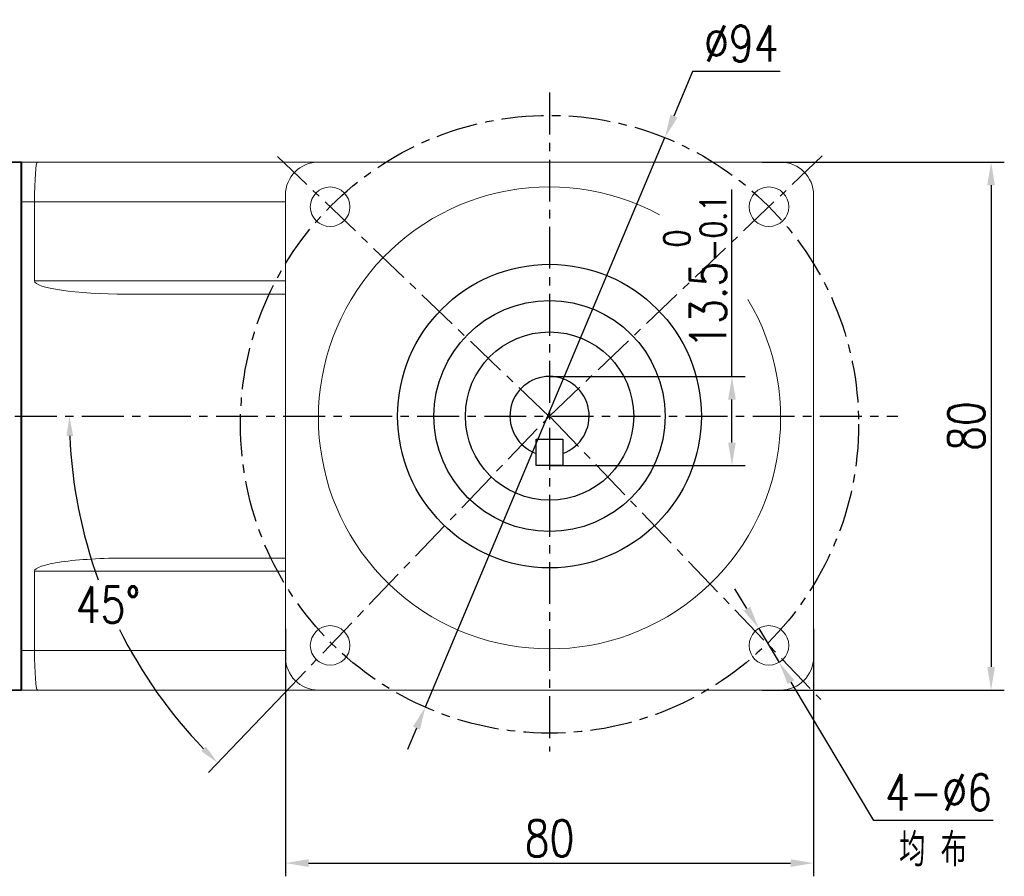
# Model space of a CAD drawing. Header units: inches. Extents: x -753 to 5070, y -3075 to 1581.
# Tile 173 of 178: x 4667 to 4816, y 869 to 999. Entities that reach past the tile are written whole.
import ezdxf

# ---------------------------------------------------------------- set-up
doc = ezdxf.new("R2010")
doc.units = ezdxf.units.IN
doc.header["$LTSCALE"] = 10
doc.header["$MEASUREMENT"] = 0
doc.linetypes.add('CENTER', pattern=[10.16, 6.35, -1.27, 1.27, -1.27])
for name, color, linetype in [('1轮廓实线层', 7, 'Continuous'), ('3中心线层', 1, 'CENTER'), ('6文字层', 3, 'Continuous'), ('7标注层', 4, 'Continuous')]:
    doc.layers.add(name, color=color, linetype=linetype)
doc.layers.add('图层2', color=4, linetype='Continuous', lineweight=40)
doc.styles.add('PC_TEXTSTYLE', font='isocp.shx', dxfattribs={"width": 0.8, "bigfont": 'HZFS.SHX'})
doc.styles.add('TH_GBDIM', font='romans.shx', dxfattribs={"width": 0.8, "bigfont": 'gbcbig.shx'})
doc.dimstyles.new('TH_GBDIM', dxfattribs={"dimtxt": 3.5, "dimasz": 2.5, "dimexe": 2, "dimexo": 0, "dimgap": 1, "dimtad": 1, "dimdec": 4, "dimdsep": 46, "dimtxsty": 'TH_GBDIM', "dimcen": 0.09, "dimclrd": 4, "dimclre": 4, "dimclrt": 3, "dimadec": 0, "dimazin": 0, "dimtfac": 1, "dimtdec": 4, "dimtmove": 0, "dimatfit": 3, "dimfxl": 1, "dimtzin": 0, "dimarcsym": 0})
doc.dimstyles.new('角度标注', dxfattribs={"dimtxt": 3.5, "dimasz": 3, "dimexe": 2, "dimexo": 0, "dimgap": 1, "dimtad": 1, "dimtih": 1, "dimtoh": 1, "dimdsep": 46, "dimtxsty": 'PC_TEXTSTYLE', "dimsah": 1, "dimcen": 0.09, "dimclrd": 4, "dimclrt": 3, "dimadec": 0, "dimazin": 0, "dimtfac": 0.7, "dimtmove": 0, "dimatfit": 0, "dimfxl": 1, "dimtzin": 0, "dimarcsym": 0})

# ---------------------------------------------------------------- blocks, each defined once
blk = doc.blocks.new('*D534')
at = {"layer": '7标注层', "color": 4, "lineweight": -2, "transparency": 16777216}
for p, q in [((4779.12, 977.2), (4815.8, 977.2)), ((4813.8, 973.7), (4813.8, 900.7)), ((4779.12, 897.2), (4815.8, 897.2))]:
    blk.add_line(p, q, dxfattribs=at)
at = {"layer": '7标注层', "color": 4, "transparency": 16777216}
for points in [[(4813.22, 973.7), (4814.38, 973.7), (4813.8, 977.2)], [(4813.22, 900.7), (4814.38, 900.7), (4813.8, 897.2)]]:
    blk.add_solid(points, dxfattribs=at)
at = {"layer": 'Defpoints', "color": 0, "transparency": 16777216}
for p in [(4779.12, 977.2), (4779.12, 897.2), (4813.8, 897.2)]:
    blk.add_point(p, dxfattribs=at)
at = {"layer": '7标注层', "color": 3, "transparency": 16777216, "insert": (4810.05, 937.2), "char_height": 5.5, "attachment_point": 5, "rotation": 90, "style": 'TH_GBDIM'}
blk.add_mtext('{80}{}{}', dxfattribs=at)
blk = doc.blocks.new('*D535')
at = {"layer": '7标注层', "color": 4, "lineweight": -2, "transparency": 16777216}
for p, q in [((4706.92, 906.49), (4706.92, 868.98)), ((4786.92, 906.49), (4786.92, 868.98)), ((4710.42, 870.98), (4783.42, 870.98))]:
    blk.add_line(p, q, dxfattribs=at)
at = {"layer": '7标注层', "color": 4, "transparency": 16777216}
for points in [[(4710.42, 871.56), (4710.42, 870.39), (4706.92, 870.98)], [(4783.42, 871.56), (4783.42, 870.39), (4786.92, 870.98)]]:
    blk.add_solid(points, dxfattribs=at)
at = {"layer": 'Defpoints', "color": 0, "transparency": 16777216}
for p in [(4706.92, 906.49), (4786.92, 906.49), (4786.92, 870.98)]:
    blk.add_point(p, dxfattribs=at)
at = {"layer": '7标注层', "color": 3, "transparency": 16777216, "insert": (4746.92, 874.73), "char_height": 5.5, "attachment_point": 5, "style": 'TH_GBDIM'}
blk.add_mtext('{80}{}{}', dxfattribs=at)
blk = doc.blocks.new('*D536')
at = {"layer": '7标注层', "color": 4, "lineweight": -2, "transparency": 16777216}
for p, q in [((4776.81, 909.54), (4775.01, 912.54)), ((4778.61, 906.54), (4781.7, 901.39)), ((4796.05, 877.45), (4783.5, 898.39)), ((4814.1, 877.45), (4796.05, 877.45))]:
    blk.add_line(p, q, dxfattribs=at)
at = {"layer": '7标注层', "color": 4, "transparency": 16777216}
for points in [[(4777.31, 909.84), (4776.31, 909.24), (4778.61, 906.54)], [(4784, 898.69), (4783, 898.09), (4781.7, 901.39)]]:
    blk.add_solid(points, dxfattribs=at)
at = {"layer": 'Defpoints', "color": 0, "transparency": 16777216}
for p in [(4778.61, 906.54), (4781.7, 901.39)]:
    blk.add_point(p, dxfattribs=at)
at = {"layer": '7标注层', "color": 3, "transparency": 16777216, "insert": (4805.83, 881.7), "char_height": 5.5, "attachment_point": 5, "style": 'TH_GBDIM'}
blk.add_mtext('{4-∅6}', dxfattribs=at)
blk = doc.blocks.new('*D537')
at = {"layer": '7标注层', "color": 4, "lineweight": -2, "transparency": 16777216}
for p, q in [((4768.6, 990.92), (4765.77, 984.18)), ((4781.83, 990.92), (4768.6, 990.92)), ((4728.12, 894.65), (4764.41, 980.95)), ((4726.77, 891.43), (4725.41, 888.2))]:
    blk.add_line(p, q, dxfattribs=at)
at = {"layer": '7标注层', "color": 4, "transparency": 16777216}
for points in [[(4765.23, 984.4), (4766.31, 983.95), (4764.41, 980.95)], [(4726.23, 891.65), (4727.31, 891.2), (4728.12, 894.65)]]:
    blk.add_solid(points, dxfattribs=at)
at = {"layer": 'Defpoints', "color": 0, "transparency": 16777216}
for p in [(4764.41, 980.95), (4728.12, 894.65)]:
    blk.add_point(p, dxfattribs=at)
at = {"layer": '7标注层', "color": 3, "transparency": 16777216, "insert": (4775.97, 995.17), "char_height": 5.5, "attachment_point": 5, "style": 'TH_GBDIM'}
blk.add_mtext('{∅94}{}{}', dxfattribs=at)
blk = doc.blocks.new('*D538')
at = {"layer": '7标注层', "color": 0, "lineweight": -2, "transparency": 16777216}
blk.add_line((4705.56, 895.47), (4695.28, 884.72), dxfattribs=at)
at = {"layer": '7标注层', "color": 4, "lineweight": -2, "transparency": 16777216}
for start, end in [(182.3641, 199.9609), (206.393, 223.9125)]:
    blk.add_arc((4746.92, 938.71), 72.71, start, end, dxfattribs=at)
at = {"layer": '7标注层', "color": 4, "transparency": 16777216}
for points in [[(4673.77, 935.7), (4674.77, 935.72), (4674.21, 938.71)], [(4694.89, 888.64), (4694.19, 887.93), (4696.67, 886.17)]]:
    blk.add_solid(points, dxfattribs=at)
at = {"layer": 'Defpoints', "color": 0, "transparency": 16777216}
for p in [(4573.25, 938.71), (4746.92, 938.71), (4799.68, 938.71), (4676.83, 919.37), (4705.56, 895.47)]:
    blk.add_point(p, dxfattribs=at)
at = {"layer": '7标注层', "color": 3, "transparency": 16777216, "insert": (4680.06, 910.14), "char_height": 5.5, "attachment_point": 5, "style": 'TH_GBDIM'}
blk.add_mtext('45%%d', dxfattribs=at)
blk = doc.blocks.new('*D525')
at = {"layer": '7标注层', "color": 4, "lineweight": -2, "transparency": 16777216}
for p, q in [((4774.55, 944.71), (4774.55, 973.05)), ((4746.92, 944.71), (4776.55, 944.71)), ((4774.55, 934.71), (4774.55, 941.21)), ((4746.92, 931.21), (4776.55, 931.21))]:
    blk.add_line(p, q, dxfattribs=at)
at = {"layer": '7标注层', "color": 4, "transparency": 16777216}
for points in [[(4773.97, 941.21), (4775.13, 941.21), (4774.55, 944.71)], [(4773.97, 934.71), (4775.13, 934.71), (4774.55, 931.21)]]:
    blk.add_solid(points, dxfattribs=at)
at = {"layer": 'Defpoints', "color": 0, "transparency": 16777216}
for p in [(4746.92, 944.71), (4774.55, 944.71), (4746.92, 931.21)]:
    blk.add_point(p, dxfattribs=at)
at = {"layer": '7标注层', "color": 3, "transparency": 16777216, "insert": (4768.97, 960.63), "char_height": 5.5, "attachment_point": 5, "rotation": 90, "style": 'TH_GBDIM'}
blk.add_mtext('13.5{\\H0.7143x;\\S 0^ -0.1;}', dxfattribs=at)

msp = doc.modelspace()

# ---------------------------------------------------------------- linework, layer by layer
at = {"layer": '1轮廓实线层', "color": 7, "linetype": 'Continuous', "lineweight": 15}
for p, q in [((4666.922, 977.199), (4669.354, 977.199)), ((4669.354, 977.199), (4711.922, 977.199)), ((4781.922, 977.199), (4711.922, 977.199)), ((4668.922, 971.199), (4666.922, 971.199)), ((4706.922, 971.199), (4668.922, 971.199)), ((4668.922, 959.199), (4668.922, 971.199)), ((4706.922, 972.199), (4706.922, 902.199)), ((4786.922, 902.199), (4786.922, 972.199)), ((4668.922, 959.199), (4706.922, 959.199)), ((4706.922, 957.199), (4682.884, 957.199)), ((4682.884, 917.199), (4706.922, 917.199)), ((4668.922, 915.199), (4668.922, 903.199)), ((4706.922, 915.199), (4668.922, 915.199)), ((4666.922, 903.199), (4668.922, 903.199)), ((4668.922, 903.199), (4706.922, 903.199)), ((4669.354, 897.199), (4666.922, 897.199)), ((4711.922, 897.199), (4669.354, 897.199)), ((4711.922, 897.199), (4781.922, 897.199))]:
    msp.add_line(p, q, dxfattribs=at)
at = {"layer": '1轮廓实线层'}
for p, q in [((4666.922, 937.199), (4666.922, 970.469)), ((4744.922, 931.214), (4744.922, 935.214)), ((4744.922, 935.214), (4746.922, 935.214)), ((4746.922, 935.214), (4748.922, 935.214)), ((4748.922, 935.214), (4748.922, 931.214)), ((4748.922, 931.214), (4744.922, 931.214))]:
    msp.add_line(p, q, dxfattribs=at)
at = {"layer": '1轮廓实线层', "color": 7, "linetype": 'Continuous', "lineweight": 15}
for centre in [(4713.688, 970.433), (4780.156, 970.433), (4713.688, 903.965), (4780.156, 903.965)]:
    msp.add_circle(centre, 3, dxfattribs=at)
at = {"layer": '1轮廓实线层'}
for radius in [23, 17.5, 12.75]:
    msp.add_circle((4746.922, 938.714), radius, dxfattribs=at)
at = {"layer": '1轮廓实线层', "color": 7, "linetype": 'Continuous', "lineweight": 15}
for centre, radius, start, end in [((4711.922, 972.199), 5, 90, 180), ((4781.922, 972.199), 5, 0, 90), ((4746.922, 938.443), 35, 61.54149, 30.86285), ((4711.922, 902.199), 5, 180, 270), ((4781.922, 902.199), 5, 270, 0)]:
    msp.add_arc(centre, radius, start, end, dxfattribs=at)
at = {"layer": '1轮廓实线层'}
msp.add_arc((4746.922, 938.714), 6, 289.47122, 250.52878, dxfattribs=at)
at = {"layer": '1轮廓实线层', "color": 7, "linetype": 'Continuous', "lineweight": 15}
for centre, major_axis, ratio, start_param, end_param in [((4669.354, 971.199), (0, -6), 0.0719933, 3.1415927, 4.712389), ((4682.884, 959.199), (-13.962, 0), 0.1432442, 0, 1.5707963), ((4682.884, 915.199), (13.962, 0), 0.1432442, 1.5707963, 3.1415927), ((4669.354, 903.199), (0, -6), 0.0719933, 4.712389, 6.2831853)]:
    msp.add_ellipse(centre, major_axis=major_axis, ratio=ratio, start_param=start_param, end_param=end_param, dxfattribs=at)
at = {"layer": '3中心线层', "ltscale": 0.1}
for p, q in [((4746.922, 987.721), (4746.922, 887.876)), ((4746.85, 938.639), (4705.734, 978.058)), ((4746.922, 938.714), (4788.237, 978.146)), ((4533.851, 938.714), (4799.676, 938.714)), ((4705.559, 895.466), (4746.922, 938.714)), ((4746.922, 938.714), (4788.006, 895.757))]:
    msp.add_line(p, q, dxfattribs=at)
msp.add_circle((4746.922, 937.47), 46.809, dxfattribs=at)
at = {"layer": '图层2', "color": 0}
for p, q in [((4666.922, 977.199), (4658.922, 977.116)), ((4666.922, 977.199), (4666.922, 897.199)), ((4658.922, 897.282), (4666.922, 897.199))]:
    msp.add_line(p, q, dxfattribs=at)

# ---------------------------------------------------------------- texts
at = {"layer": '6文字层', "insert": (4799.863, 875.507), "char_height": 5, "width": 38.96783, "attachment_point": 1, "style": 'PC_TEXTSTYLE'}
msp.add_mtext('{\\C3;均 布}', dxfattribs=at)

# ---------------------------------------------------------------- dimensions: what is measured, and where the dimension line sits
at = {"layer": '7标注层'}
for p1, p2, text, override, picture, middle in [((4728.124, 894.653), (4764.411, 980.951), '{<>}{}{}', {"dimtxt": 5.5, "dimasz": 3.5, "dimgap": 1.5, "dimtoh": 1, "dimdec": 0}, '*D537', (4775.968, 990.918)), ((4778.613, 906.538), (4781.698, 901.392), '{4-<>}', {"dimtxt": 5.5, "dimasz": 3.5, "dimgap": 1.5, "dimtad": 1, "dimjust": 0, "dimtoh": 1, "dimdec": 0, "dimlfac": 1, "dimse1": 0, "dimse2": 0, "dimsd1": 0, "dimsd2": 0, "dimadec": 0}, '*D536', (4805.826, 877.453))]:
    dim = msp.add_diameter_dim_2p(p1=p1, p2=p2, text=text, dimstyle='TH_GBDIM', override=override, dxfattribs=at)
    dim.commit()
    dim.dimension.update_dxf_attribs({"geometry": picture, "text_midpoint": middle, "dimtype": 163})
for base, p1, p2, text, override, picture, middle in [((4813.802, 897.199), (4779.116, 977.199), (4779.116, 897.199), '{<>}{}{}', {"dimtxt": 5.5, "dimasz": 3.5, "dimdec": 1, "dimadec": 1}, '*D534', (4810.052, 937.199)), ((4774.55, 944.714), (4746.922, 931.214), (4746.922, 944.714), '<>{\\H0.7143x;\\S 0^ -0.1;}', {"dimtxt": 5.5, "dimasz": 3.5, "dimgap": 1, "dimtad": 1, "dimjust": 0, "dimdec": 1, "dimlfac": 1, "dimse1": 0, "dimse2": 0, "dimsd1": 0, "dimsd2": 0, "dimadec": 1}, '*D525', (4768.967, 960.633))]:
    dim = msp.add_linear_dim(base=base, p1=p1, p2=p2, angle=90, text=text, dimstyle='TH_GBDIM', override=override, dxfattribs=at)
    dim.commit()
    dim.dimension.update_dxf_attribs({"geometry": picture, "text_midpoint": middle})
dim = msp.add_angular_dim_2l(base=(4676.83, 919.374), line1=((4705.559, 895.466), (4746.922, 938.714)), line2=((4573.246, 938.714), (4799.676, 938.714)), text='45%%d', dimstyle='角度标注', override={"dimtxt": 5.5, "dimasz": 3, "dimgap": 1, "dimtad": 1, "dimjust": 0, "dimdec": 2, "dimlfac": 1, "dimtxsty": 'TH_GBDIM', "dimse1": 0, "dimse2": 0, "dimsd1": 0, "dimsd2": 0, "dimadec": 2}, dxfattribs=at)
dim.commit()
dim.dimension.update_dxf_attribs({"geometry": '*D538', "text_midpoint": (4680.059, 910.142)})
dim = msp.add_linear_dim(base=(4786.922, 870.978), p1=(4706.922, 906.487), p2=(4786.922, 906.487), text='{<>}{}{}', dimstyle='TH_GBDIM', override={"dimtxt": 5.5, "dimasz": 3.5, "dimdec": 1, "dimadec": 1}, dxfattribs=at)
dim.commit()
dim.dimension.update_dxf_attribs({"geometry": '*D535', "text_midpoint": (4746.922, 874.728)})

doc.saveas('drawing.dxf')
